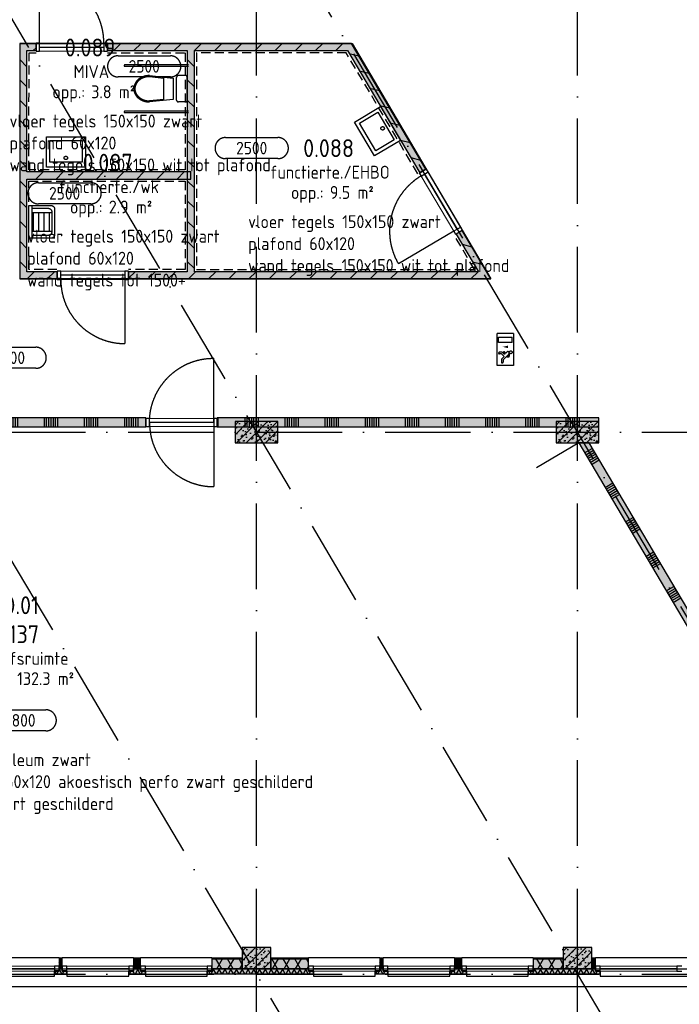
# Model space of a CAD drawing. Header units: millimetres. Extents: x 20872 to 297961, y -293704 to 213007.
# Tile 25 of 256: x 80863 to 90111, y -150421 to -136616. Entities that reach past the tile are written whole.
import ezdxf
from ezdxf.enums import TextEntityAlignment as Align
from ezdxf.xclip import XClip

# ---------------------------------------------------------------- set-up
doc = ezdxf.new("R2010")
doc.units = ezdxf.units.MM
doc.header["$LTSCALE"] = 100
doc.header["$XCLIPFRAME"] = 2
doc.linetypes.add('ACAD_ISO10W100', pattern=[18, 12, -3, 0, -3])
doc.linetypes.add('HIDDEN', pattern=[9.525, 6.35, -3.175])
doc.layers.get('Defpoints').update_dxf_attribs({"color": 181})
for name, color, linetype in [('A--L$7--_stramien', 1, 'Continuous'), ('A--L20--_bovenbouw', 3, 'Continuous'), ('A--L30--_afbouw', 7, 'Continuous'), ('A--L65--_beveiligingsinstallaties', 8, 'Continuous'), ('A--L74--_vaste sanitaire voorzienin', 1, 'Continuous'), ('A--T$1--_algemeen', 1, 'Continuous'), ('A--T$7--_stramien', 7, 'Continuous'), ('BURO_lijnen_0.18', 1, 'Continuous'), ('XREFS', 9, 'Continuous')]:
    doc.layers.add(name, color=color, linetype=linetype)
doc.styles.add('BURO standaard', font='isocp.shx')
doc.styles.add('JINX standaard', font='isocp.shx')

# ---------------------------------------------------------------- blocks, each defined once
blk = doc.blocks.new('stramienlijnen_1')
at = {"layer": 'A--L$7--_stramien', "color": 1, "linetype": 'ACAD_ISO10W100', "lineweight": -3}
for p, q in [((84184.5, 0), (84184.5, 22800)), ((88684.5, 0), (88684.5, 22800)), ((80957.9, 20648.2), (94457.7, -2152.9)), ((77626.1, 18675.4), (89957.7, -2152.8)), ((74294.3, 16702.7), (85457.8, -2152.7)), ((57184.5, 7600), (138184.5, 7600)), ((57184.5, 0), (138184.5, 0)), ((84184.5, -4446.1), (84184.5, 0)), ((88684.5, -4446.1), (88684.5, 0))]:
    blk.add_line(p, q, dxfattribs=at)
at = {"layer": 'Defpoints'}
blk.add_lwpolyline([(34736.5, 60859.2), (70727.2, 75), (164884.5, 75), (164884.5, 96950), (130834.5, 96950), (130834.5, 22725), (79641, 22725), (51266.3, 70646.6)], dxfattribs=at)
blk = doc.blocks.new('begane grond bestaand leeg')
at = {"color": 8}
blk.add_lwpolyline([(130619, 97110), (130619, 22940), (79787, 22940), (51444, 70808), (34518, 60787), (70611, -170), (165129, -170), (165129, 97110)], close=True, dxfattribs=at)
at = {"layer": 'A--T$7--_stramien'}
blk.add_blockref('stramienlijnen_1', (0, 0), dxfattribs=at)
blk = doc.blocks.new('AL_plafondhoog_01_P03_BV')
at = {"color": 1, "linetype": 'ByBlock', "lineweight": -2, "ltscale": 2}
for points in [[(-5.24, 2.11), (5.24, 2.11)], [(5.24, -2.11), (-5.24, -2.11)]]:
    blk.add_lwpolyline(points, dxfattribs=at)
at = {"color": 1, "linetype": 'ByBlock', "lineweight": -2}
for centre, start, end in [((-5.24, 0), 90, 270), ((5.24, 0), 270, 90)]:
    blk.add_arc(centre, 2.11, start, end, dxfattribs=at)
at = {"color": 2, "linetype": 'ByBlock', "lineweight": -2, "style": 'BURO standaard', "flags": 4}
blk.add_attdef('BURO_RTE:PLAFOND', text='', height=2.5, dxfattribs=at).set_placement((0, 0), align=Align.MIDDLE_CENTER)
blk = doc.blocks.new('BURO_onderaanzicht')
at = {"color": 7}
blk.add_line((-432, 0), (432, 0), dxfattribs=at)
blk = doc.blocks.new('74_invalide_toilet_01_P03_BV')
at = {"color": 1}
for p, q in [((-335, 15), (-335, -875)), ((-315, -875), (-315, 15)), ((315, 15), (315, -875)), ((335, -875), (335, 15)), ((-185, -25), (-185, -125)), ((160, 0), (-160, 0)), ((185, -25), (185, -125)), ((-185, -530), (-150, -200)), ((160, -150), (-160, -150)), ((-150, -200), (150, -200)), ((150, -200), (185, -530)), ((-170, -532), (-149, -330)), ((149, -330), (-149, -330)), ((149, -330), (170, -532))]:
    blk.add_line(p, q, dxfattribs=at)
for points in [[(-185, -530, 0.08399), (-170, -616, 0.091257), (-131, -686, 0.103849), (-69, -734, 0.114925), (0, -750, 0.114925), (69, -734, 0.103849), (131, -686, 0.091257), (170, -616, 0.08399), (185, -530, 0.08399)], [(-170, -530, 0.08399), (-156, -611, 0.091257), (-119, -676, 0.103849), (-63, -720, 0.114925), (0, -735, 0.114925), (63, -720, 0.103849), (119, -676, 0.091257), (156, -611, 0.08399), (170, -530, 0.08399)]]:
    blk.add_lwpolyline(points, format="xyb", dxfattribs=at)
for centre, radius, start, end in [((-160, -25), 25, 90, 180), ((-160, -125), 25, 180, 270), ((160, -25), 25, 0, 90), ((160, -125), 25, 270, 0), ((-325, -875), 10, 180, 0), ((325, -875), 10, 180, 0)]:
    blk.add_arc(centre, radius, start, end, dxfattribs=at)
blk = doc.blocks.new('74_wast_550x425_01_P03_BV')
at = {"color": 1}
for points in [[(-275, -424), (-275, 0), (275, 0), (275, -424)], [(225, -374), (-225, -374), (-225, -72), (225, -72)]]:
    blk.add_lwpolyline(points, close=True, dxfattribs=at)
blk.add_circle((2, -130), 24.3, dxfattribs=at)
blk = doc.blocks.new('74_uitstortgootst_01_P03_BV')
at = {"color": 1}
for p, q in [((-131, -40), (-131, -320)), ((-131, -65), (131, -65)), ((131, -40), (131, -320)), ((-131, -140), (131, -140)), ((-131, -214), (131, -214)), ((-131, -289), (131, -289))]:
    blk.add_line(p, q, dxfattribs=at)
blk.add_lwpolyline([(-230, 0), (230, 0), (230, -40), (-230, -40)], close=True, dxfattribs=at)
for points in [[(230, -40), (230, -310, -0.414214), (180, -360), (-180, -360, -0.414214), (-230, -310), (-230, -40)], [(190, -40), (190, -270, -0.414214), (140, -320), (-140, -320, -0.414214), (-190, -270), (-190, -40)]]:
    blk.add_lwpolyline(points, format="xyb", dxfattribs=at)
blk = doc.blocks.new('AL_ruimteno_03_P03_BV_GLU-X11 (2)')
at = {"color": 1, "style": 'JINX standaard'}
blk.add_text('opp.:', height=1.8, dxfattribs=at).set_placement((-0.02, -9.72), align=Align.RIGHT)
at = {"color": 2, "linetype": 'ByBlock', "lineweight": -2, "style": 'BURO standaard', "flags": 4}
for tag, p in [('BURO_RTE:RUIMTENUMMER_LEEG', (0.69, 1.47)), ('BURO_RTE:RUIMTENUMMER_TOTAAL', (0.69, -2.59))]:
    blk.add_attdef(tag, text='', height=2.5, dxfattribs=at).set_placement(p, align=Align.MIDDLE_CENTER)
at = {"color": 1, "linetype": 'ByBlock', "lineweight": -2, "style": 'BURO standaard', "flags": 4}
blk.add_attdef('BURO_RTE:BOUWBESLUIT', text='', height=1.8, dxfattribs=at).set_placement((0.86, -5.97), align=Align.MIDDLE_CENTER)
blk.add_attdef('BURO_RTE:OPP', text='', height=1.8, dxfattribs=at).set_placement((0.86, -8.81), align=Align.MIDDLE_LEFT)
blk = doc.blocks.new('AL_ruimteno_03_P03_BV_ruimteafwerking')
at = {"color": 1, "linetype": 'ByBlock', "lineweight": -2, "style": 'BURO standaard', "flags": 4}
for tag, p in [('BURO_RTE:VLOERAFWERKING', (0.86, 1.42)), ('BURO_RTE:PLAFONDAFWERKING', (0.86, -1.66)), ('BURO_RTE:WANDAFWERKING', (0.86, -4.73))]:
    blk.add_attdef(tag, text='', height=1.8, dxfattribs=at).set_placement(p, align=Align.MIDDLE_LEFT)
blk = doc.blocks.new('65_VLUCHT_04_P03_BV')
at = {"color": 1, "linetype": 'Continuous'}
for p, q in [((-225, 112), (225, 112)), ((-225, 112), (-225, -113)), ((-100, 95), (-175, 95)), ((-175, -95), (-175, 95)), ((-100, 95), (-100, -95)), ((32, -12), (50, 6)), ((35, 21), (50, 6)), ((49, 55), (92, 55)), ((64, 49), (144, -31)), ((74, 39), (86, 39)), ((86, 28), (86, 39)), ((86, 27), (86, 28)), ((97, 16), (102, 21)), ((102, 21), (102, 45)), ((225, 112), (225, -113)), ((225, -113), (-225, -113)), ((-100, -95), (-175, -95)), ((69, -12), (38, -43)), ((38, -43), (38, -83)), ((44, -23), (62, -5)), ((62, -5), (69, -12)), ((62, -53), (97, -18)), ((62, -53), (62, -83)), ((97, -18), (134, -55)), ((134, -55), (176, -55)), ((144, -31), (176, -31))]:
    blk.add_line(p, q, dxfattribs=at)
blk.add_lwpolyline([(-38, -38, 0, 35, 0), (-38, 37, 35, 35, 0)], format="xyseb", dxfattribs=at)
blk.add_circle((38, 75), 20, dxfattribs=at)
for centre, radius, start, end in [((49, 35), 20, 45, 225), ((92, 45), 10, 0, 90), ((38, -18), 8, 135, 315), ((50, -83), 12, 180, 0), ((176, -43), 12, 270, 90)]:
    blk.add_arc(centre, radius, start, end, dxfattribs=at)
blk = doc.blocks.new('2016-02-04 100 begane grond bestaand')
at = {"layer": 'A--L20--_bovenbouw', "linetype": 'Continuous', "lineweight": -3}
for points in [[(80864, 9750), (80964, 9850), (80964, 11150), (80939, 11200), (80964, 11250), (80964, 12950), (80864, 13050)], [(80864, 13050), (80964, 12950), (81094, 12950), (81094, 13050)], [(82094, 13050), (82094, 12950), (83214, 12950), (83264, 12975), (83314, 12950), (85459, 12950), (85516, 13050)], [(86472, 11239), (86558, 11290), (85516, 13050), (85459, 12950)], [(83264, 9825), (83314, 9850), (83314, 12950), (83264, 12975), (83214, 12950), (83214, 9850)], [(83264, 11250), (80964, 11250), (80939, 11200), (80964, 11150), (83264, 11150)], [(87295, 9850), (87470, 9750), (87068, 10429), (86982, 10378)], [(80964, 9850), (80864, 9750), (81390, 9750), (81390, 9850)], [(82390, 9850), (82390, 9750), (87470, 9750), (87295, 9850), (83314, 9850), (83264, 9825), (83214, 9850)], [(82634, 7675), (82634, 7800), (76734, 7800), (76734, 7675)], [(88984, 7675), (88984, 7800), (83634, 7800), (83634, 7675)], [(83884, 7450), (84484, 7450), (84484, 7750), (83884, 7750)], [(88384, 7750), (88384, 7450), (88701, 7450), (88846, 7450), (88984, 7450), (88984, 7750)], [(90437, 4762), (88846, 7450), (88701, 7450), (90330, 4698)], [(83984, 75), (84384, 75), (84384, 375), (83984, 375)], [(88484, 75), (88884, 75), (88884, 375), (88484, 375)], [(81417, 225), (81417, 75), (81460, 75), (81460, 225)], [(82460, 225), (82460, 75), (82560, 75), (82560, 225)], [(83560, 225), (83560, 75), (83984, 75), (83984, 225)], [(84384, 225), (84384, 75), (84915, 75), (84915, 225)], [(85915, 225), (85915, 75), (85960, 75), (85960, 225)], [(86960, 225), (86960, 75), (87062, 75), (87062, 225)], [(88062, 225), (88062, 75), (88484, 75), (88484, 225)], [(88884, 225), (88884, 75), (88935, 75), (88935, 225)], [(81527, 46), (81460, 46), (81460, 75), (81417, 75), (81417, 46), (81350, 46), (81350, 5), (81527, 5)], [(82627, 46), (82560, 46), (82560, 75), (82458, 75), (82458, 46), (82391, 46), (82391, 5), (82627, 5)], [(84982, 5), (84982, 46), (84915, 46), (84915, 75), (83560, 75), (83560, 46), (83493, 46), (83493, 5)], [(86027, 46), (85960, 46), (85960, 75), (85915, 75), (85915, 46), (85848, 46), (85848, 5), (86027, 5)], [(87129, 46), (87062, 46), (87062, 75), (86960, 75), (86960, 46), (86893, 46), (86893, 5), (87129, 5)], [(89002, 5), (89002, 46), (88935, 46), (88935, 75), (88060, 75), (88060, 46), (87993, 46), (87993, 5)]]:
    blk.add_hatch(color=60, dxfattribs=at).paths.add_polyline_path(points, flags=0)
h = blk.add_hatch(dxfattribs=at)
h.set_pattern_fill('_U', color=1, scale=200, angle=135, style=0, pattern_type=0)
h.set_pattern_definition([(135, (80964.48, 9800), (-141.421, -141.421), [])])
h.paths.add_polyline_path([(80864, 9750), (80964, 9850), (80964, 11150), (80939, 11200), (80964, 11250), (80964, 12950), (80864, 13050)], flags=0)
h = blk.add_hatch(dxfattribs=at)
h.set_pattern_fill('_U', color=1, scale=200, angle=-135, style=0, pattern_type=0)
h.set_pattern_definition([(225, (85487.56, 13050), (141.421, -141.421), [])])
h.paths.add_polyline_path([(82094, 13050), (82094, 12950), (83214, 12950), (83264, 12975), (83314, 12950), (85459, 12950), (85516, 13050)], flags=0)
h.paths.add_polyline_path([(80864, 13050), (80964, 12950), (81094, 12950), (81094, 13050)], flags=0)
h = blk.add_hatch(dxfattribs=at)
h.set_pattern_fill('_U', color=1, scale=200, angle=165.6304, style=0, pattern_type=0)
h.set_pattern_definition([(165.6304, (87425.35, 9825.47), (-49.635, -193.743), [])])
h.paths.add_polyline_path([(87295, 9850), (87470, 9750), (87068, 10429), (86982, 10378)], flags=0)
h.paths.add_polyline_path([(86472, 11239), (86558, 11290), (85516, 13050), (85459, 12950)], flags=0)
h = blk.add_hatch(dxfattribs=at)
h.set_pattern_fill('_U', color=1, scale=200, angle=135, style=0, pattern_type=0)
h.set_pattern_definition([(135, (83314.48, 9800), (-141.421, -141.421), [])])
h.paths.add_polyline_path([(83264, 9825), (83314, 9850), (83314, 12950), (83264, 12975), (83214, 12950), (83214, 9850)], flags=0)
h = blk.add_hatch(dxfattribs=at)
h.set_pattern_fill('_U', color=1, scale=200, angle=225, style=0, pattern_type=0)
h.set_pattern_definition([(225, (83263.84, 11250), (141.421, -141.421), [])])
h.paths.add_polyline_path([(83264, 11250), (80964, 11250), (80939, 11200), (80964, 11150), (83264, 11150)], flags=0)
h = blk.add_hatch(dxfattribs=at)
h.set_pattern_fill('_U', color=1, scale=200, angle=225, style=0, pattern_type=0)
h.set_pattern_definition([(225, (87382.32, 9850), (141.4214, -141.4214), [])])
h.paths.add_polyline_path([(82390, 9850), (82390, 9750), (87470, 9750), (87295, 9850), (83314, 9850), (83264, 9825), (83214, 9850)], flags=0)
h.paths.add_polyline_path([(80964, 9850), (80864, 9750), (81390, 9750), (81390, 9850)], flags=0)
h = blk.add_hatch(dxfattribs=at)
h.set_pattern_fill('SWAND', color=1, scale=5, style=0)
h.set_pattern_definition([(90, (71084.55, 7675), (-562.5, 3e-14), []), (90, (71115.8, 7675), (-562.5, 3e-14), []), (90, (71147.05, 7675), (-562.5, 3e-14), []), (90, (71178.3, 7675), (-562.5, 3e-14), []), (90, (71209.55, 7675), (-562.5, 3e-14), []), (90, (71240.8, 7675), (-562.5, 3e-14), []), (90, (71272.05, 7675), (-562.5, 3e-14), [])])
h.paths.add_polyline_path([(75734, 7675), (75734, 7800), (71085, 7800), (71085, 7675)], flags=0)
h.paths.add_polyline_path([(82634, 7675), (82634, 7800), (76734, 7800), (76734, 7675)], flags=0)
h.paths.add_polyline_path([(88984, 7675), (88984, 7800), (83634, 7800), (83634, 7675)], flags=0)
h = blk.add_hatch(dxfattribs=at)
h.set_pattern_fill('PREFB', color=1, scale=5, style=0)
h.set_pattern_definition([(45, (83884.49, 7449.995), (-67.882, 67.882), []), (17, (83884.49, 7449.995), (25.7875, 79.8276), [0, -81.6, -46.2, 0, -67.2]), (48, (83884.49, 7449.995), (-18.4156, 81.172), [0, -80.8, 0, -82.4, 0, -66.4]), (71, (83884.49, 7449.995), (-47.9116, 67.263), [0, -80, 0, -480, -65.8])])
h.paths.add_polyline_path([(83884, 7450), (84484, 7450), (84484, 7750), (83884, 7750)], flags=0)
h = blk.add_hatch(dxfattribs=at)
h.set_pattern_fill('PREFB', color=1, scale=5, style=0)
h.set_pattern_definition([(45, (88384.48, 7449.995), (-67.882, 67.882), []), (17, (88384.48, 7449.995), (25.7875, 79.8276), [0, -81.6, -46.2, 0, -67.2]), (48, (88384.48, 7449.995), (-18.4156, 81.172), [0, -80.8, 0, -82.4, 0, -66.4]), (71, (88384.48, 7449.995), (-47.9116, 67.263), [0, -80, 0, -480, -65.8])])
h.paths.add_polyline_path([(88984, 7450), (88984, 7750), (88384, 7750), (88384, 7450)], flags=0)
h = blk.add_hatch(dxfattribs=at)
h.set_pattern_fill('SWAND', color=1, scale=5, angle=-59.3736, style=0)
h.set_pattern_definition([(30.626, (88630.6, 7568.2), (-286.56, 484.04), []), (30.626, (88646.53, 7541.3), (-286.56, 484.04), []), (30.626, (88662.45, 7514.4), (-286.56, 484.04), []), (30.626, (88678.4, 7487.53), (-286.56, 484.04), []), (30.626, (88694.3, 7460.64), (-286.56, 484.04), []), (30.626, (88710.2, 7433.75), (-286.56, 484.04), []), (30.626, (88726.13, 7406.86), (-286.56, 484.04), [])])
h.paths.add_polyline_path([(90437, 4762), (88846, 7450), (88701, 7450), (90330, 4698)], flags=0)
h = blk.add_hatch(dxfattribs=at)
h.set_pattern_fill('PREFB', color=1, scale=5, style=0)
h.set_pattern_definition([(45, (83984.48, 74.995), (-67.882, 67.882), []), (17, (83984.484, 74.995), (25.787, 79.828), [0, -81.6, -46.2, 0, -67.2]), (48, (83984.484, 74.995), (-18.416, 81.172), [0, -80.8, 0, -82.4, 0, -66.4]), (71, (83984.484, 74.995), (-47.912, 67.263), [0, -80, 0, -480, -65.8])])
h.paths.add_polyline_path([(83984, 75), (84384, 75), (84384, 375), (83984, 375)], flags=0)
h = blk.add_hatch(dxfattribs=at)
h.set_pattern_fill('PREFB', color=1, scale=5, style=0)
h.set_pattern_definition([(45, (88484.48, 74.995), (-67.882, 67.882), []), (17, (88484.484, 74.995), (25.787, 79.828), [0, -81.6, -46.2, 0, -67.2]), (48, (88484.484, 74.995), (-18.416, 81.172), [0, -80.8, 0, -82.4, 0, -66.4]), (71, (88484.484, 74.995), (-47.912, 67.263), [0, -80, 0, -480, -65.8])])
h.paths.add_polyline_path([(88484, 75), (88884, 75), (88884, 375), (88484, 375)], flags=0)
h = blk.add_hatch(dxfattribs=at)
h.set_pattern_fill('_U', color=1, scale=70, angle=270, style=0, pattern_type=0)
h.set_pattern_definition([(270, (83984.484, 224.995), (70, -1e-14), [])])
h.paths.add_polyline_path([(83560, 225), (83560, 216), (83984, 216), (83984, 225)], flags=0)
h.paths.add_polyline_path([(82460, 225), (82460, 216), (82560, 216), (82560, 225)], flags=0)
h.paths.add_polyline_path([(81417, 225), (81417, 216), (81460, 216), (81460, 225)], flags=0)
h.paths.add_polyline_path([(79884, 225), (79884, 216), (80417, 216), (80417, 225)], flags=0)
h = blk.add_hatch(dxfattribs=at)
h.set_pattern_fill('GENERAL_DIAMONDS', color=1, scale=1120, angle=180, style=0, pattern_type=2)
h.set_pattern_definition([(240, (83984.48, 216), (121.2436, -70), []), (300, (83984.48, 216), (121.2436, 70), [])])
h.paths.add_polyline_path([(83560, 216), (83560, 75), (83984, 75), (83984, 216)], flags=0)
h.paths.add_polyline_path([(82460, 216), (82460, 75), (82560, 75), (82560, 216)], flags=0)
h.paths.add_polyline_path([(81417, 216), (81417, 75), (81460, 75), (81460, 216)], flags=0)
h.paths.add_polyline_path([(79884, 216), (79884, 75), (80417, 75), (80417, 216)], flags=0)
h = blk.add_hatch(dxfattribs=at)
h.set_pattern_fill('_U', color=1, scale=70, angle=270, style=0, pattern_type=0)
h.set_pattern_definition([(270, (88484.484, 224.995), (70, -1e-14), [])])
h.paths.add_polyline_path([(88062, 225), (88062, 216), (88484, 216), (88484, 225)], flags=0)
h.paths.add_polyline_path([(86960, 225), (86960, 216), (87062, 216), (87062, 225)], flags=0)
h.paths.add_polyline_path([(85915, 225), (85915, 216), (85960, 216), (85960, 225)], flags=0)
h.paths.add_polyline_path([(84384, 225), (84384, 216), (84915, 216), (84915, 225)], flags=0)
h = blk.add_hatch(dxfattribs=at)
h.set_pattern_fill('GENERAL_DIAMONDS', color=1, scale=1120, angle=180, style=0, pattern_type=2)
h.set_pattern_definition([(240, (88484.48, 216), (121.2436, -70), []), (300, (88484.48, 216), (121.2436, 70), [])])
h.paths.add_polyline_path([(88062, 216), (88062, 75), (88484, 75), (88484, 216)], flags=0)
h.paths.add_polyline_path([(86960, 216), (86960, 75), (87062, 75), (87062, 216)], flags=0)
h.paths.add_polyline_path([(85915, 216), (85915, 75), (85960, 75), (85960, 216)], flags=0)
h.paths.add_polyline_path([(84384, 216), (84384, 75), (84915, 75), (84915, 216)], flags=0)
h = blk.add_hatch(dxfattribs=at)
h.set_pattern_fill('_U', color=1, scale=70, angle=270, style=0, pattern_type=0)
h.set_pattern_definition([(270, (92984.484, 224.995), (70, -1e-14), [])])
h.paths.add_polyline_path([(92929, 225), (92929, 216), (92984, 216), (92984, 225)], flags=0)
h.paths.add_polyline_path([(91289, 225), (91289, 216), (91929, 216), (91929, 225)], flags=0)
h.paths.add_polyline_path([(88884, 225), (88884, 216), (88935, 216), (88935, 225)], flags=0)
h = blk.add_hatch(dxfattribs=at)
h.set_pattern_fill('GENERAL_DIAMONDS', color=1, scale=1120, angle=180, style=0, pattern_type=2)
h.set_pattern_definition([(240, (92984.48, 216), (121.2436, -70), []), (300, (92984.48, 216), (121.2436, 70), [])])
h.paths.add_polyline_path([(92929, 216), (92929, 75), (92984, 75), (92984, 216)], flags=0)
h.paths.add_polyline_path([(91289, 216), (91289, 75), (91929, 75), (91929, 216)], flags=0)
h.paths.add_polyline_path([(88884, 216), (88884, 75), (88935, 75), (88935, 216)], flags=0)
h = blk.add_hatch(dxfattribs=at)
h.set_pattern_fill('GENERAL_DIAMONDS', color=1, scale=560, angle=180, style=0, pattern_type=2)
h.set_pattern_definition([(240, (81459.81, 74.995), (60.62, -35), []), (300, (81459.81, 74.995), (60.62, 35), [])])
h.paths.add_polyline_path([(81527, 46), (81460, 46), (81460, 75), (81417, 75), (81417, 46), (81350, 46), (81350, 5), (81527, 5)], flags=0)
h = blk.add_hatch(dxfattribs=at)
h.set_pattern_fill('GENERAL_DIAMONDS', color=1, scale=560, angle=180, style=0, pattern_type=2)
h.set_pattern_definition([(240, (82559.854, 74.995), (60.622, -35), []), (300, (82559.854, 74.995), (60.622, 35), [])])
h.paths.add_polyline_path([(82627, 46), (82560, 46), (82560, 75), (82458, 75), (82458, 46), (82391, 46), (82391, 5), (82627, 5)], flags=0)
h = blk.add_hatch(dxfattribs=at)
h.set_pattern_fill('GENERAL_DIAMONDS', color=1, scale=560, angle=180, style=0, pattern_type=2)
h.set_pattern_definition([(240, (84914.85, 74.995), (60.6218, -35), []), (300, (84914.85, 74.995), (60.6218, 35), [])])
h.paths.add_polyline_path([(84982, 5), (84982, 46), (84915, 46), (84915, 75), (83560, 75), (83560, 46), (83493, 46), (83493, 5)], flags=0)
h = blk.add_hatch(dxfattribs=at)
h.set_pattern_fill('GENERAL_DIAMONDS', color=1, scale=560, angle=180, style=0, pattern_type=2)
h.set_pattern_definition([(240, (85959.81, 74.995), (60.62, -35), []), (300, (85959.81, 74.995), (60.62, 35), [])])
h.paths.add_polyline_path([(86027, 46), (85960, 46), (85960, 75), (85915, 75), (85915, 46), (85848, 46), (85848, 5), (86027, 5)], flags=0)
h = blk.add_hatch(dxfattribs=at)
h.set_pattern_fill('GENERAL_DIAMONDS', color=1, scale=560, angle=180, style=0, pattern_type=2)
h.set_pattern_definition([(240, (87061.81, 74.995), (60.622, -35), []), (300, (87061.81, 74.995), (60.622, 35), [])])
h.paths.add_polyline_path([(87129, 46), (87062, 46), (87062, 75), (86960, 75), (86960, 46), (86893, 46), (86893, 5), (87129, 5)], flags=0)
h = blk.add_hatch(dxfattribs=at)
h.set_pattern_fill('GENERAL_DIAMONDS', color=1, scale=560, angle=180, style=0, pattern_type=2)
h.set_pattern_definition([(240, (88934.804, 74.995), (60.622, -35), []), (300, (88934.804, 74.995), (60.622, 35), [])])
h.paths.add_polyline_path([(89002, 5), (89002, 46), (88935, 46), (88935, 75), (88060, 75), (88060, 46), (87993, 46), (87993, 5)], flags=0)
at = {"color": 9}
blk.add_line((88701, 7450), (88109, 7099), dxfattribs=at)
at = {"color": 8}
blk.add_lwpolyline([(130619, 97110), (130619, 22940), (79787, 22940), (51444, 70808), (34518, 60787), (70611, -170), (165129, -170), (165129, 97110)], close=True, dxfattribs=at)
blk.add_lwpolyline([(80864, 13050), (85527, 13050), (87470, 9750), (80864, 9750)])
at = {"layer": 'A--L20--_bovenbouw', "color": 2, "linetype": 'Continuous', "lineweight": -3}
for p, q in [((80864, 13050), (80864, 9750)), ((81094, 13050), (80864, 13050)), ((81094, 12950), (81094, 13050)), ((82094, 13050), (82094, 12950)), ((85516, 13050), (82094, 13050)), ((86558, 11290), (85516, 13050)), ((80964, 11250), (80964, 12950)), ((80964, 12950), (81094, 12950)), ((82094, 12950), (83214, 12950)), ((83214, 12950), (83214, 9850)), ((83314, 9850), (83314, 12950)), ((83314, 12950), (85459, 12950)), ((85459, 12950), (86472, 11239)), ((83264, 11250), (80964, 11250)), ((83264, 11150), (83264, 11250)), ((86472, 11239), (86558, 11290)), ((80964, 9850), (80964, 11150)), ((80964, 11150), (83264, 11150)), ((87068, 10429), (86982, 10378)), ((86982, 10378), (87295, 9850)), ((87470, 9750), (87068, 10429)), ((81390, 9850), (80964, 9850)), ((81390, 9750), (81390, 9850)), ((82390, 9850), (82390, 9750)), ((83214, 9850), (82390, 9850)), ((87295, 9850), (83314, 9850)), ((80864, 9750), (81390, 9750)), ((82390, 9750), (87470, 9750)), ((82634, 7800), (76734, 7800)), ((82634, 7675), (82634, 7800)), ((88984, 7800), (83634, 7800)), ((83634, 7800), (83634, 7675)), ((88984, 7675), (88984, 7800)), ((76734, 7675), (82634, 7675)), ((83634, 7675), (88984, 7675)), ((88846, 7450), (88701, 7450)), ((88701, 7450), (90330, 4698)), ((90437, 4762), (88846, 7450)), ((81417, 225), (81417, 216)), ((81460, 225), (81417, 225)), ((81417, 216), (81460, 216)), ((81460, 216), (81460, 225)), ((82460, 225), (82460, 216)), ((82560, 225), (82460, 225)), ((82460, 216), (82560, 216)), ((82560, 216), (82560, 225)), ((83560, 225), (83560, 216)), ((83984, 225), (83560, 225)), ((83560, 216), (83984, 216)), ((83984, 216), (83984, 225)), ((84384, 225), (84384, 216)), ((84915, 225), (84384, 225)), ((84384, 216), (84915, 216)), ((84915, 216), (84915, 225)), ((85915, 225), (85915, 216)), ((85960, 225), (85915, 225)), ((85915, 216), (85960, 216)), ((85960, 216), (85960, 225)), ((86960, 225), (86960, 216)), ((87062, 225), (86960, 225)), ((86960, 216), (87062, 216)), ((87062, 216), (87062, 225)), ((88062, 225), (88062, 216)), ((88484, 225), (88062, 225)), ((88062, 216), (88484, 216)), ((88484, 216), (88484, 225)), ((88884, 225), (88884, 216)), ((88935, 225), (88884, 225)), ((88884, 216), (88935, 216)), ((88935, 216), (88935, 225))]:
    blk.add_line(p, q, dxfattribs=at)
at = {"layer": 'A--L20--_bovenbouw', "color": 3, "linetype": 'Continuous', "lineweight": -3}
for p, q in [((84484, 7750), (83884, 7750)), ((83884, 7750), (83884, 7450)), ((84484, 7450), (84484, 7750)), ((88984, 7750), (88384, 7750)), ((88384, 7750), (88384, 7450)), ((88984, 7450), (88984, 7750)), ((83884, 7450), (84484, 7450)), ((88384, 7450), (88984, 7450)), ((84384, 375), (83984, 375)), ((83984, 375), (83984, 75)), ((84384, 75), (84384, 375)), ((88884, 375), (88484, 375)), ((88484, 375), (88484, 75)), ((88884, 75), (88884, 375)), ((83984, 75), (84384, 75)), ((88484, 75), (88884, 75))]:
    blk.add_line(p, q, dxfattribs=at)
at = {"layer": 'A--L20--_bovenbouw', "color": 1, "linetype": 'Continuous', "lineweight": -3}
for p, q in [((81417, 216), (81417, 75)), ((81460, 216), (81417, 216)), ((81460, 75), (81460, 216)), ((82460, 216), (82460, 75)), ((82560, 216), (82460, 216)), ((82560, 75), (82560, 216)), ((83560, 216), (83560, 75)), ((83984, 216), (83560, 216)), ((83984, 75), (83984, 216)), ((84384, 216), (84384, 75)), ((84915, 216), (84384, 216)), ((84915, 75), (84915, 216)), ((85915, 216), (85915, 75)), ((85960, 216), (85915, 216)), ((85960, 75), (85960, 216)), ((86960, 216), (86960, 75)), ((87062, 216), (86960, 216)), ((87062, 75), (87062, 216)), ((88062, 216), (88062, 75)), ((88484, 216), (88062, 216)), ((88484, 75), (88484, 216)), ((88884, 216), (88884, 75)), ((88935, 216), (88884, 216)), ((88935, 75), (88935, 216)), ((81417, 46), (81350, 46)), ((81350, 46), (81350, 5)), ((81350, 5), (81527, 5)), ((81417, 75), (81460, 75)), ((81460, 75), (81417, 75)), ((81417, 75), (81417, 46)), ((81460, 46), (81460, 75)), ((81527, 46), (81460, 46)), ((81527, 5), (81527, 46)), ((82458, 46), (82391, 46)), ((82391, 46), (82391, 5)), ((82391, 5), (82627, 5)), ((82560, 75), (82458, 75)), ((82458, 75), (82458, 46)), ((82460, 75), (82560, 75)), ((82560, 46), (82560, 75)), ((82627, 46), (82560, 46)), ((82627, 5), (82627, 46)), ((83560, 46), (83493, 46)), ((83493, 46), (83493, 5)), ((83493, 5), (84982, 5)), ((83560, 75), (83984, 75)), ((84915, 75), (83560, 75)), ((83560, 75), (83560, 46)), ((84384, 75), (84915, 75)), ((84915, 46), (84915, 75)), ((84982, 46), (84915, 46)), ((84982, 5), (84982, 46)), ((85915, 46), (85848, 46)), ((85848, 46), (85848, 5)), ((85848, 5), (86027, 5)), ((85915, 75), (85960, 75)), ((85960, 75), (85915, 75)), ((85915, 75), (85915, 46)), ((85960, 46), (85960, 75)), ((86027, 46), (85960, 46)), ((86027, 5), (86027, 46)), ((86960, 46), (86893, 46)), ((86893, 46), (86893, 5)), ((86893, 5), (87129, 5)), ((86960, 75), (87062, 75)), ((87062, 75), (86960, 75)), ((86960, 75), (86960, 46)), ((87062, 46), (87062, 75)), ((87129, 46), (87062, 46)), ((87129, 5), (87129, 46)), ((88060, 46), (87993, 46)), ((87993, 46), (87993, 5)), ((87993, 5), (89002, 5)), ((88935, 75), (88060, 75)), ((88060, 75), (88060, 46)), ((88062, 75), (88484, 75)), ((88884, 75), (88935, 75)), ((88935, 46), (88935, 75)), ((89002, 46), (88935, 46)), ((89002, 5), (89002, 46))]:
    blk.add_line(p, q, dxfattribs=at)
at = {"layer": 'A--L30--_afbouw', "color": 1, "linetype": 'Continuous', "lineweight": -3}
for p, q in [((81144, 13057), (81144, 13957)), ((86950, 10418), (86176, 9959)), ((82340, 9743), (82340, 8843)), ((83584, 7737), (83584, 6837)), ((80417, 235), (81417, 235)), ((81417, 235), (81417, 225)), ((81460, 225), (81460, 235)), ((81460, 235), (82460, 235)), ((82460, 235), (82460, 225)), ((82560, 225), (82560, 235)), ((82560, 235), (83560, 235)), ((83560, 235), (83560, 225)), ((84915, 225), (84915, 235)), ((84915, 235), (85915, 235)), ((85915, 235), (85915, 225)), ((85960, 225), (85960, 235)), ((85960, 235), (86960, 235)), ((86960, 235), (86960, 225)), ((87062, 225), (87062, 235)), ((87062, 235), (88062, 235)), ((88062, 235), (88062, 225)), ((88935, 225), (88935, 235)), ((88935, 235), (91289, 235)), ((80484, 80), (81350, 80)), ((81350, -25), (81350, 45)), ((81350, 45), (81417, 45)), ((81460, 45), (81527, 45)), ((81527, 80), (82393, 80)), ((81527, 45), (81527, -25)), ((82393, -25), (82393, 45)), ((82393, 45), (82460, 45)), ((82560, 45), (82627, 45)), ((82627, 80), (83493, 80)), ((82627, 45), (82627, -25)), ((83493, -25), (83493, 45)), ((83493, 45), (83560, 45)), ((84915, 45), (84982, 45)), ((84982, 80), (85848, 80)), ((84982, 45), (84982, -25)), ((85848, -25), (85848, 45)), ((85848, 45), (85915, 45)), ((85960, 45), (86027, 45)), ((86027, 80), (86893, 80)), ((86027, 45), (86027, -25)), ((86893, -25), (86893, 45)), ((86893, 45), (86960, 45)), ((87062, 45), (87129, 45)), ((87129, 80), (87995, 80)), ((87129, 45), (87129, -25)), ((87995, -25), (87995, 45)), ((87995, 45), (88062, 45)), ((88935, 45), (89002, 45)), ((89002, 80), (90078, 80)), ((89002, 45), (89002, -25)), ((80484, -25), (81350, -25)), ((81527, -25), (82393, -25)), ((82627, -25), (83493, -25)), ((84982, -25), (85848, -25)), ((86027, -25), (86893, -25)), ((87129, -25), (87995, -25)), ((89002, -25), (91222, -25))]:
    blk.add_line(p, q, dxfattribs=at)
at = {"layer": 'A--L30--_afbouw', "color": 2, "linetype": 'Continuous', "lineweight": -3}
for p, q in [((81144, 13057), (81094, 13057)), ((81094, 13057), (81094, 12943)), ((81144, 12943), (81144, 13057)), ((82094, 13057), (82044, 13057)), ((82044, 13057), (82044, 12943)), ((82094, 12943), (82094, 13057)), ((81094, 12943), (81144, 12943)), ((82044, 12943), (82094, 12943)), ((86564, 11293), (86466, 11235)), ((86466, 11235), (86492, 11192)), ((86492, 11192), (86590, 11250)), ((86590, 11250), (86564, 11293)), ((87048, 10476), (86950, 10418)), ((86950, 10418), (86976, 10375)), ((86976, 10375), (87074, 10433)), ((87074, 10433), (87048, 10476)), ((81440, 9857), (81390, 9857)), ((81390, 9857), (81390, 9743)), ((81440, 9743), (81440, 9857)), ((82390, 9857), (82340, 9857)), ((82340, 9857), (82340, 9743)), ((82390, 9743), (82390, 9857)), ((81390, 9743), (81440, 9743)), ((82340, 9743), (82390, 9743)), ((82684, 7794), (82634, 7794)), ((82634, 7794), (82634, 7680)), ((82684, 7680), (82684, 7794)), ((83634, 7794), (83584, 7794)), ((83584, 7794), (83584, 7680)), ((83634, 7680), (83634, 7794)), ((82634, 7680), (82684, 7680)), ((83584, 7680), (83634, 7680)), ((81417, 115), (81350, 115)), ((81350, 115), (81350, 45)), ((81350, 45), (81417, 45)), ((81417, 45), (81417, 115)), ((81527, 115), (81460, 115)), ((81460, 115), (81460, 45)), ((81460, 45), (81527, 45)), ((81527, 45), (81527, 115)), ((82460, 115), (82393, 115)), ((82393, 115), (82393, 45)), ((82393, 45), (82460, 45)), ((82460, 45), (82460, 115)), ((82627, 115), (82560, 115)), ((82560, 115), (82560, 45)), ((82560, 45), (82627, 45)), ((82627, 45), (82627, 115)), ((83560, 115), (83493, 115)), ((83493, 115), (83493, 45)), ((83493, 45), (83560, 45)), ((83560, 45), (83560, 115)), ((84982, 115), (84915, 115)), ((84915, 115), (84915, 45)), ((84915, 45), (84982, 45)), ((84982, 45), (84982, 115)), ((85915, 115), (85848, 115)), ((85848, 115), (85848, 45)), ((85848, 45), (85915, 45)), ((85915, 45), (85915, 115)), ((86027, 115), (85960, 115)), ((85960, 115), (85960, 45)), ((85960, 45), (86027, 45)), ((86027, 45), (86027, 115)), ((86960, 115), (86893, 115)), ((86893, 115), (86893, 45)), ((86893, 45), (86960, 45)), ((86960, 45), (86960, 115)), ((87129, 115), (87062, 115)), ((87062, 115), (87062, 45)), ((87062, 45), (87129, 45)), ((87129, 45), (87129, 115)), ((88062, 115), (87995, 115)), ((87995, 115), (87995, 45)), ((87995, 45), (88062, 45)), ((88062, 45), (88062, 115)), ((89002, 115), (88935, 115)), ((88935, 115), (88935, 45)), ((88935, 45), (89002, 45)), ((89002, 45), (89002, 115)), ((90145, 115), (90078, 115)), ((90078, 115), (90078, 45)), ((90078, 45), (90145, 45))]:
    blk.add_line(p, q, dxfattribs=at)
at = {"layer": 'A--L30--_afbouw', "color": 1, "linetype": 'Continuous', "lineweight": 18}
for p, q in [((81144, 13057), (82044, 13057)), ((81144, 12943), (82044, 12943)), ((86950, 10418), (86492, 11192)), ((87048, 10476), (86590, 11250)), ((82340, 9857), (81440, 9857)), ((82340, 9743), (81440, 9743)), ((83584, 7794), (82684, 7794)), ((83584, 7680), (82684, 7680)), ((80484, 115), (81350, 115)), ((80484, 45), (81350, 45)), ((81527, 115), (82393, 115)), ((81527, 45), (82393, 45)), ((82627, 115), (83493, 115)), ((82627, 45), (83493, 45)), ((84982, 115), (85848, 115)), ((84982, 45), (85848, 45)), ((86027, 115), (86893, 115)), ((86027, 45), (86893, 45)), ((87129, 115), (87995, 115)), ((87129, 45), (87995, 45)), ((89002, 115), (90078, 115)), ((89002, 45), (90078, 45))]:
    blk.add_line(p, q, dxfattribs=at)
at = {"layer": 'A--L30--_afbouw', "color": 1, "linetype": 'Continuous', "lineweight": -3}
blk.add_lwpolyline([(83584, 7737), (83584, 8637)], dxfattribs=at)
for centre, start, end in [((81144, 13057), 0, 90), ((86950, 10418), 120.6304, 210.6304), ((82340, 9743), 180, 270), ((83584, 7737), 180, 270)]:
    blk.add_arc(centre, 900, start, end, dxfattribs=at)
at = {"layer": 'A--L30--_afbouw', "color": 1, "linetype": 'Continuous', "lineweight": -3, "extrusion": (0, 0, -1)}
blk.add_arc((-83584, 7737), 900, 0, 90, dxfattribs=at)
at = {"layer": 'BURO_lijnen_0.18', "color": 3, "linetype": 'HIDDEN', "ltscale": 0.2}
for points in [[(82094, 12920), (83184, 12920), (83184, 11280), (80994, 11280), (80995, 12919), (81094, 12920)], [(86446, 11224), (85442, 12920), (83344, 12920), (83344, 9880), (87241, 9880), (86956, 10363)], [(81385, 9880), (80994, 9880), (80994, 11120), (83184, 11120), (83184, 9880), (82390, 9880)]]:
    blk.add_lwpolyline(points, dxfattribs=at)
at = {"layer": 'A--L$7--_stramien'}
blk.add_blockref('stramienlijnen_1', (0, 0), dxfattribs=at)
at = {"layer": 'A--L30--_afbouw', "color": 1, "linetype": 'Continuous', "lineweight": -3, "xscale": 1.041666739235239}
blk.add_blockref('BURO_onderaanzicht', (81594, 13000, 500), dxfattribs=at)
at = {"layer": 'A--L30--_afbouw', "color": 1, "linetype": 'Continuous', "lineweight": -3}
for p, xscale, rotation in [((86770, 10834, 500), 1.041666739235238, 120.6303611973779), ((81890, 9800, 500), 1.041666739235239, 180)]:
    blk.add_blockref('BURO_onderaanzicht', p, dxfattribs=dict(at, xscale=xscale, rotation=rotation))
at = {"layer": 'A--L30--_afbouw', "color": 1, "linetype": 'Continuous', "lineweight": -3, "extrusion": (6.75041e-17, -1.05552e-16, -1), "xscale": 1.041666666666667, "zscale": -1}
blk.add_blockref('BURO_onderaanzicht', (-83134, 7737, 400), dxfattribs=at)
at = {"layer": 'A--L65--_beveiligingsinstallaties', "color": 8, "linetype": 'Continuous', "lineweight": -3, "rotation": 269.9995396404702}
blk.add_blockref('65_VLUCHT_04_P03_BV', (87673, 8759), dxfattribs=at)
at = {"layer": 'A--L74--_vaste sanitaire voorzienin', "color": 8, "linetype": 'Continuous', "lineweight": -3}
for name, p, rotation in [('74_invalide_toilet_01_P03_BV', (83214, 12416), 270.0067203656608), ('74_wast_550x425_01_P03_BV', (86063, 11929), 300.6303611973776), ('74_wast_550x425_01_P03_BV', (81513, 11316), 179.9995246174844), ('74_uitstortgootst_01_P03_BV', (80993, 10550), 90.00019503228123)]:
    blk.add_blockref(name, p, dxfattribs=dict(at, rotation=rotation))
at = {"layer": 'A--T$1--_algemeen', "color": 8, "linetype": 'Continuous', "lineweight": -3}
ref = blk.add_blockref('AL_ruimteno_03_P03_BV_GLU-X11 (2)', (81782, 13254), dxfattribs=dict(at, xscale=100, yscale=100, zscale=100))
ref.add_attrib('BURO_RTE:RUIMTENUMMER_TOTAAL', '0.089', dxfattribs={"layer": '0', "color": 2, "linetype": 'ByBlock', "lineweight": -2, "height": 250, "style": 'BURO standaard'}).set_placement((81851, 12994), align=Align.MIDDLE_CENTER)
ref.add_attrib('BURO_RTE:BOUWBESLUIT', 'MIVA', dxfattribs={"layer": '0', "color": 1, "linetype": 'ByBlock', "lineweight": -2, "height": 180, "style": 'BURO standaard'}).set_placement((81868, 12657), align=Align.MIDDLE_CENTER)
ref.add_attrib('BURO_RTE:OPP', '3.8 m²', dxfattribs={"layer": '0', "color": 1, "linetype": 'ByBlock', "lineweight": -2, "height": 180, "style": 'BURO standaard'}).set_placement((81868, 12373), align=Align.MIDDLE_LEFT)
at = {"layer": 'A--T$1--_algemeen', "color": 1, "linetype": 'Continuous', "lineweight": -3}
ref = blk.add_blockref('AL_plafondhoog_01_P03_BV', (82610, 12730), dxfattribs=dict(at, xscale=70, yscale=70, zscale=70))
ref.add_attrib('BURO_RTE:PLAFOND', '2500', dxfattribs={"layer": '0', "color": 2, "linetype": 'ByBlock', "lineweight": -2, "height": 175, "style": 'BURO standaard'}).set_placement((82610, 12730), align=Align.MIDDLE_CENTER)
at = {"layer": 'A--T$1--_algemeen', "color": 8, "linetype": 'Continuous', "lineweight": -3}
ref = blk.add_blockref('AL_ruimteno_03_P03_BV_ruimteafwerking', (80636, 11821), dxfattribs=dict(at, xscale=100, yscale=100, zscale=100))
ref.add_attrib('BURO_RTE:VLOERAFWERKING', 'vloer tegels 150x150 zwart', dxfattribs={"layer": '0', "color": 1, "linetype": 'ByBlock', "lineweight": -2, "height": 180, "style": 'BURO standaard'}).set_placement((80722, 11963), align=Align.MIDDLE_LEFT)
ref.add_attrib('BURO_RTE:PLAFONDAFWERKING', 'plafond 60x120', dxfattribs={"layer": '0', "color": 1, "linetype": 'ByBlock', "lineweight": -2, "height": 180, "style": 'BURO standaard'}).set_placement((80722, 11655), align=Align.MIDDLE_LEFT)
ref.add_attrib('BURO_RTE:WANDAFWERKING', 'wand tegels 150x150 wit tot plafond', dxfattribs={"layer": '0', "color": 1, "linetype": 'ByBlock', "lineweight": -2, "height": 180, "style": 'BURO standaard'}).set_placement((80722, 11348), align=Align.MIDDLE_LEFT)
at = {"layer": 'A--T$1--_algemeen', "color": 1, "linetype": 'Continuous', "lineweight": -3}
ref = blk.add_blockref('AL_plafondhoog_01_P03_BV', (84117, 11584), dxfattribs=dict(at, xscale=70, yscale=70, zscale=70))
ref.add_attrib('BURO_RTE:PLAFOND', '2500', dxfattribs={"layer": '0', "color": 2, "linetype": 'ByBlock', "lineweight": -2, "height": 175, "style": 'BURO standaard'}).set_placement((84117, 11584), align=Align.MIDDLE_CENTER)
at = {"layer": 'A--T$1--_algemeen', "color": 8, "linetype": 'Continuous', "lineweight": -3}
ref = blk.add_blockref('AL_ruimteno_03_P03_BV_GLU-X11 (2)', (85126, 11843), dxfattribs=dict(at, xscale=100, yscale=100, zscale=100))
ref.add_attrib('BURO_RTE:RUIMTENUMMER_TOTAAL', '0.088', dxfattribs={"layer": '0', "color": 2, "linetype": 'ByBlock', "lineweight": -2, "height": 250, "style": 'BURO standaard'}).set_placement((85195, 11583), align=Align.MIDDLE_CENTER)
ref.add_attrib('BURO_RTE:BOUWBESLUIT', 'functierte./EHBO', dxfattribs={"layer": '0', "color": 1, "linetype": 'ByBlock', "lineweight": -2, "height": 180, "style": 'BURO standaard'}).set_placement((85213, 11246), align=Align.MIDDLE_CENTER)
ref.add_attrib('BURO_RTE:OPP', '9.5 m²', dxfattribs={"layer": '0', "color": 1, "linetype": 'ByBlock', "lineweight": -2, "height": 180, "style": 'BURO standaard'}).set_placement((85213, 10962), align=Align.MIDDLE_LEFT)
ref = blk.add_blockref('AL_ruimteno_03_P03_BV_GLU-X11 (2)', (82028, 11639), dxfattribs=dict(at, xscale=100, yscale=100, zscale=100))
ref.add_attrib('BURO_RTE:RUIMTENUMMER_TOTAAL', '0.087', dxfattribs={"layer": '0', "color": 2, "linetype": 'ByBlock', "lineweight": -2, "height": 250, "style": 'BURO standaard'}).set_placement((82097, 11379), align=Align.MIDDLE_CENTER)
ref.add_attrib('BURO_RTE:BOUWBESLUIT', 'functierte./wk', dxfattribs={"layer": '0', "color": 1, "linetype": 'ByBlock', "lineweight": -2, "height": 180, "style": 'BURO standaard'}).set_placement((82114, 11042), align=Align.MIDDLE_CENTER)
ref.add_attrib('BURO_RTE:OPP', '2.9 m²', dxfattribs={"layer": '0', "color": 1, "linetype": 'ByBlock', "lineweight": -2, "height": 180, "style": 'BURO standaard'}).set_placement((82114, 10758), align=Align.MIDDLE_LEFT)
at = {"layer": 'A--T$1--_algemeen', "color": 1, "linetype": 'Continuous', "lineweight": -3}
ref = blk.add_blockref('AL_plafondhoog_01_P03_BV', (81494, 10950), dxfattribs=dict(at, xscale=70, yscale=70, zscale=70))
ref.add_attrib('BURO_RTE:PLAFOND', '2500', dxfattribs={"layer": '0', "color": 2, "linetype": 'ByBlock', "lineweight": -2, "height": 175, "style": 'BURO standaard'}).set_placement((81494, 10950), align=Align.MIDDLE_CENTER)
at = {"layer": 'A--T$1--_algemeen', "color": 8, "linetype": 'Continuous', "lineweight": -3}
ref = blk.add_blockref('AL_ruimteno_03_P03_BV_ruimteafwerking', (83980, 10410), dxfattribs=dict(at, xscale=100, yscale=100, zscale=100))
ref.add_attrib('BURO_RTE:VLOERAFWERKING', 'vloer tegels 150x150 zwart', dxfattribs={"layer": '0', "color": 1, "linetype": 'ByBlock', "lineweight": -2, "height": 180, "style": 'BURO standaard'}).set_placement((84067, 10552), align=Align.MIDDLE_LEFT)
ref.add_attrib('BURO_RTE:PLAFONDAFWERKING', 'plafond 60x120', dxfattribs={"layer": '0', "color": 1, "linetype": 'ByBlock', "lineweight": -2, "height": 180, "style": 'BURO standaard'}).set_placement((84067, 10244), align=Align.MIDDLE_LEFT)
ref.add_attrib('BURO_RTE:WANDAFWERKING', 'wand tegels 150x150 wit tot plafond', dxfattribs={"layer": '0', "color": 1, "linetype": 'ByBlock', "lineweight": -2, "height": 180, "style": 'BURO standaard'}).set_placement((84067, 9937), align=Align.MIDDLE_LEFT)
ref = blk.add_blockref('AL_ruimteno_03_P03_BV_ruimteafwerking', (80882, 10206), dxfattribs=dict(at, xscale=100, yscale=100, zscale=100))
ref.add_attrib('BURO_RTE:VLOERAFWERKING', 'vloer tegels 150x150 zwart', dxfattribs={"layer": '0', "color": 1, "linetype": 'ByBlock', "lineweight": -2, "height": 180, "style": 'BURO standaard'}).set_placement((80968, 10348), align=Align.MIDDLE_LEFT)
ref.add_attrib('BURO_RTE:PLAFONDAFWERKING', 'plafond 60x120', dxfattribs={"layer": '0', "color": 1, "linetype": 'ByBlock', "lineweight": -2, "height": 180, "style": 'BURO standaard'}).set_placement((80968, 10040), align=Align.MIDDLE_LEFT)
ref.add_attrib('BURO_RTE:WANDAFWERKING', 'wand tegels tot 1500+', dxfattribs={"layer": '0', "color": 1, "linetype": 'ByBlock', "lineweight": -2, "height": 180, "style": 'BURO standaard'}).set_placement((80968, 9733), align=Align.MIDDLE_LEFT)
at = {"layer": 'A--T$1--_algemeen', "color": 1, "linetype": 'Continuous', "lineweight": -3}
ref = blk.add_blockref('AL_plafondhoog_01_P03_BV', (80723, 8644), dxfattribs=dict(at, xscale=70, yscale=70, zscale=70))
ref.add_attrib('BURO_RTE:PLAFOND', '3200', dxfattribs={"layer": '0', "color": 2, "linetype": 'ByBlock', "lineweight": -2, "height": 175, "style": 'BURO standaard'}).set_placement((80723, 8644), align=Align.MIDDLE_CENTER)
at = {"layer": 'A--T$1--_algemeen', "color": 8, "linetype": 'Continuous', "lineweight": -3}
ref = blk.add_blockref('AL_ruimteno_03_P03_BV_GLU-X11 (2)', (80743, 5026), dxfattribs=dict(at, xscale=100, yscale=100, zscale=100))
ref.add_attrib('BURO_RTE:RUIMTENUMMER_TOTAAL', '0.137', dxfattribs={"layer": '0', "color": 2, "linetype": 'ByBlock', "lineweight": -2, "height": 250, "style": 'BURO standaard'}).set_placement((80812, 4767), align=Align.MIDDLE_CENTER)
ref.add_attrib('BURO_RTE:BOUWBESLUIT', 'verblijfsruimte', dxfattribs={"layer": '0', "color": 1, "linetype": 'ByBlock', "lineweight": -2, "height": 180, "style": 'BURO standaard'}).set_placement((80829, 4429), align=Align.MIDDLE_CENTER)
ref.add_attrib('BURO_RTE:RUIMTENUMMER_LEEG', 'C0.01', dxfattribs={"layer": '0', "color": 2, "linetype": 'ByBlock', "lineweight": -2, "height": 250, "style": 'BURO standaard'}).set_placement((80812, 5174), align=Align.MIDDLE_CENTER)
ref.add_attrib('BURO_RTE:OPP', '132.3 m²', dxfattribs={"layer": '0', "color": 1, "linetype": 'ByBlock', "lineweight": -2, "height": 180, "style": 'BURO standaard'}).set_placement((80829, 4145), align=Align.MIDDLE_LEFT)
at = {"layer": 'A--T$1--_algemeen', "color": 1, "linetype": 'Continuous', "lineweight": -3}
ref = blk.add_blockref('AL_plafondhoog_01_P03_BV', (80864, 3560), dxfattribs=dict(at, xscale=70, yscale=70, zscale=70))
ref.add_attrib('BURO_RTE:PLAFOND', '3800', dxfattribs={"layer": '0', "color": 2, "linetype": 'ByBlock', "lineweight": -2, "height": 175, "style": 'BURO standaard'}).set_placement((80864, 3560), align=Align.MIDDLE_CENTER)
at = {"layer": 'A--T$1--_algemeen', "color": 8, "linetype": 'Continuous', "lineweight": -3}
ref = blk.add_blockref('AL_ruimteno_03_P03_BV_ruimteafwerking', (79718, 2866), dxfattribs=dict(at, xscale=100, yscale=100, zscale=100))
ref.add_attrib('BURO_RTE:VLOERAFWERKING', 'vloer linoleum zwart', dxfattribs={"layer": '0', "color": 1, "linetype": 'ByBlock', "lineweight": -2, "height": 180, "style": 'BURO standaard'}).set_placement((79804, 3008), align=Align.MIDDLE_LEFT)
ref.add_attrib('BURO_RTE:PLAFONDAFWERKING', 'plafond 60x120 akoestisch perfo zwart geschilderd', dxfattribs={"layer": '0', "color": 1, "linetype": 'ByBlock', "lineweight": -2, "height": 180, "style": 'BURO standaard'}).set_placement((79804, 2701), align=Align.MIDDLE_LEFT)
ref.add_attrib('BURO_RTE:WANDAFWERKING', 'wand zwart geschilderd', dxfattribs={"layer": '0', "color": 1, "linetype": 'ByBlock', "lineweight": -2, "height": 180, "style": 'BURO standaard'}).set_placement((79804, 2393), align=Align.MIDDLE_LEFT)

msp = doc.modelspace()

# ---------------------------------------------------------------- block references
at = {"layer": 'XREFS', "color": 71, "true_color": 0xc9f18e}
ref = msp.add_blockref('begane grond bestaand leeg', (-1, -150000), dxfattribs=at)
XClip(ref).set_block_clipping_path([(116767.076214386, 82263.1420219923), (116767.076214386, 115683.1420219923), (179861.076214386, 115683.1420219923), (179861.076214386, 13442.9004429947), (164491.5066313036, 13442.9004429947), (116767.076214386, 29769.3836009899)])
at = {"layer": 'XREFS'}
ref = msp.add_blockref('2016-02-04 100 begane grond bestaand', (-1, -150000), dxfattribs=at)
XClip(ref).set_block_clipping_path([(116767.0762143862, 29769.3836009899), (164491.5066313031, 13442.9004429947), (179861.076214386, 13442.9004429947), (179861.076214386, -11696.8579780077), (20873.0762143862, -11696.8579780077), (20873.0762143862, 82263.1420219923), (116767.0762143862, 82263.1420219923)])

doc.saveas('drawing.dxf')
